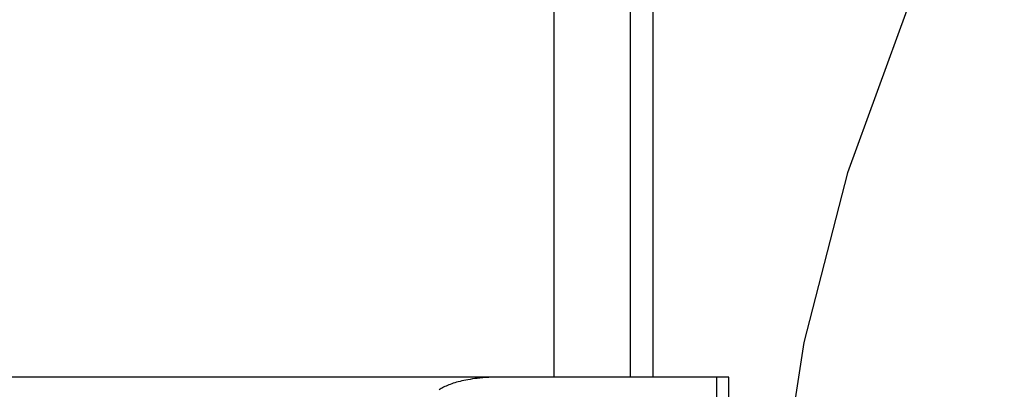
# Model space of a CAD drawing. Header units: inches. Extents: x 0 to 268, y 0 to 174.
# Tile 23 of 76: x 93.0815 to 93.2207, y 88.5929 to 88.6451. Entities that reach past the tile are written whole.
import ezdxf

# ---------------------------------------------------------------- set-up
doc = ezdxf.new("R2010")
doc.units = ezdxf.units.IN
doc.header["$LTSCALE"] = 14.749625
doc.header["$MEASUREMENT"] = 0
doc.linetypes.add('HIDDEN', pattern=[0.2, 0.1, -0.1])
doc.layers.add('DEFAULT_2', color=8, linetype='HIDDEN')

msp = doc.modelspace()

# ---------------------------------------------------------------- linework, layer by layer
at = {"layer": 'DEFAULT_2', "color": 8, "linetype": 'HIDDEN'}
for p, q in [((93.15703, 88.75091), (93.15703, 88.59466)), ((93.16784, 88.75091), (93.16784, 88.59466)), ((93.17104, 88.75091), (93.17104, 88.59466)), ((93.18179, 88.59466), (92.70436, 88.59466)), ((93.18008, 88.21966), (93.18008, 88.59466)), ((93.18179, 88.21966), (93.18179, 88.59466))]:
    msp.add_line(p, q, dxfattribs=at)
msp.add_lwpolyline([(93.14926, 88.59466), (93.14876, 88.59466), (93.14829, 88.59465), (93.14783, 88.59463), (93.1474, 88.5946), (93.14699, 88.59457), (93.1466, 88.59453), (93.14622, 88.59449), (93.14587, 88.59445), (93.14553, 88.5944), (93.1452, 88.59435), (93.14489, 88.5943), (93.1446, 88.59424), (93.14432, 88.59418), (93.14404, 88.59412), (93.14378, 88.59406), (93.14353, 88.594), (93.14329, 88.59393), (93.14306, 88.59386), (93.14283, 88.59379), (93.14262, 88.59372), (93.1424, 88.59364), (93.1422, 88.59356), (93.142, 88.59348), (93.14181, 88.5934), (93.14163, 88.59332), (93.14145, 88.59323), (93.14128, 88.59314), (93.14112, 88.59305), (93.14096, 88.59296), (93.14082, 88.59287)], dxfattribs=at)
msp.add_arc((93.4373, 88.54916), 0.25, 90, 270, dxfattribs=at)

doc.saveas('drawing.dxf')
